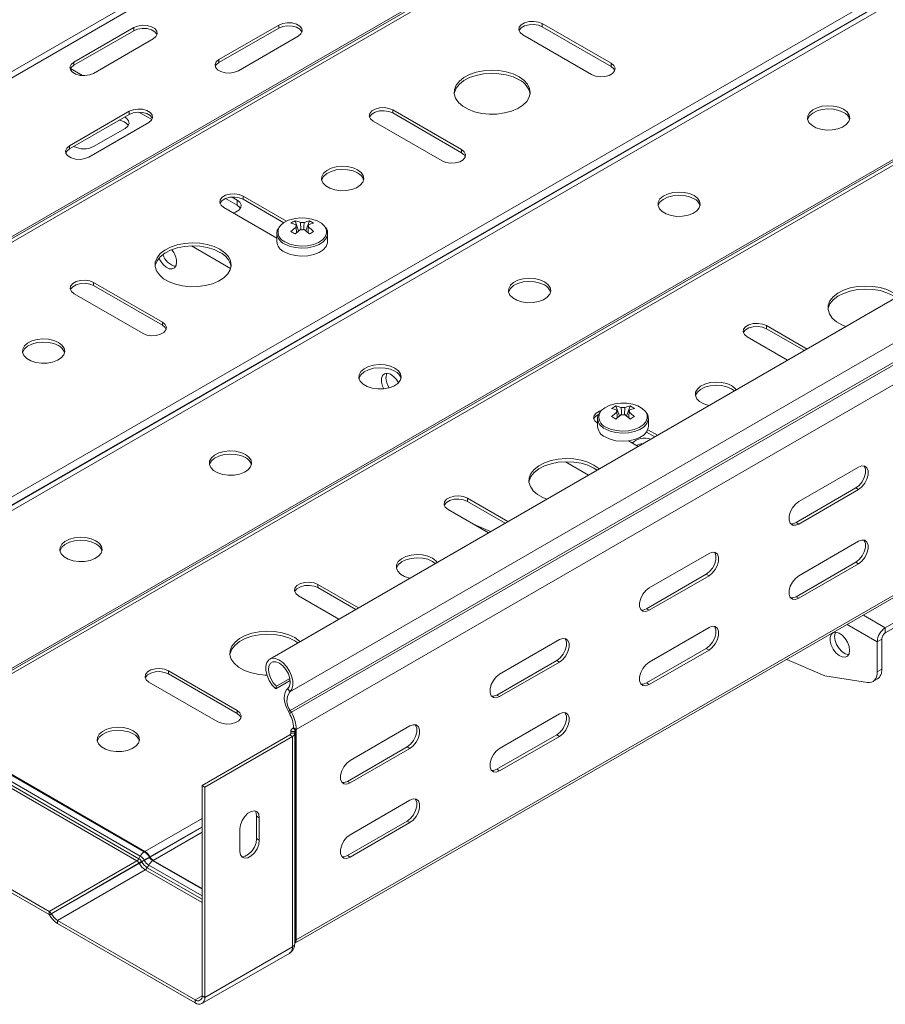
# Model space of a CAD drawing. Header units: millimetres. Extents: x 381 to 1444, y -914 to 659.
# Tile 2 of 9: x 623 to 827, y -771 to -538. Entities that reach past the tile are written whole.
import ezdxf

# ---------------------------------------------------------------- set-up
doc = ezdxf.new("R2010")
doc.units = ezdxf.units.MM

msp = doc.modelspace()

# ---------------------------------------------------------------- linework, layer by layer
at = {"color": 7, "linetype": 'Continuous', "lineweight": 15}
for p, q in [((476.54, -633.51), (807.47, -442.47)), ((477.18, -634.61), (808.1, -443.57)), ((509.71, -653.39), (840.63, -462.35)), ((510.5, -653.44), (841.42, -462.4)), ((510.5, -653.44), (841.38, -462.43)), ((511.7, -653.56), (842.62, -462.52)), ((563.85, -683.67), (894.78, -492.63)), ((565.05, -684.94), (895.98, -493.9)), ((565.09, -685.01), (896.02, -493.97)), ((565.84, -685.8), (896.77, -494.76)), ((1012.67, -498.17), (681.75, -689.21)), ((686.5, -696.95), (1017.42, -505.91)), ((686.62, -701.36), (1017.55, -510.32)), ((686.87, -701.8), (1017.79, -510.76)), ((598.1, -704.42), (929.02, -513.38)), ((598.89, -704.47), (929.81, -513.43)), ((598.89, -704.47), (929.77, -513.45)), ((600.09, -704.59), (931.01, -513.55)), ((688.04, -705.84), (1018.96, -514.8)), ((635.47, -548.02), (649.61, -539.85)), ((649.61, -539.85), (649.61, -540.59)), ((669.76, -547.4), (683.9, -539.24)), ((669.76, -548.14), (683.9, -539.97)), ((683.9, -539.24), (683.9, -539.97)), ((746.19, -538.91), (762.46, -548.3)), ((746.19, -538.91), (746.19, -539.64)), ((746.19, -539.64), (762.46, -549.03)), ((635.47, -548.75), (649.61, -540.59)), ((654.21, -542.51), (640.06, -550.67)), ((688.5, -541.89), (674.36, -550.06)), ((757.86, -550.95), (741.6, -541.56)), ((637.49, -551.21), (634.64, -549.56)), ((635.47, -548.02), (635.47, -548.75)), ((669.76, -547.4), (669.76, -548.14)), ((762.46, -548.3), (762.46, -549.03)), ((634.41, -567.81), (648.55, -559.65)), ((634.41, -568.55), (648.55, -560.38)), ((648.55, -559.65), (648.55, -560.38)), ((710.84, -559.32), (727.1, -568.71)), ((710.84, -559.32), (710.84, -560.05)), ((710.84, -560.05), (727.1, -569.44)), ((653.15, -562.3), (639, -570.47)), ((722.51, -571.36), (706.24, -561.97)), ((640.13, -567.97), (647.55, -563.69)), ((687.67, -756.43), (1018.59, -565.39)), ((688.04, -755.6), (1018.96, -564.56)), ((634.41, -567.81), (634.41, -568.55)), ((727.1, -568.71), (727.1, -569.44)), ((675.48, -579.73), (685.72, -585.64)), ((675.48, -579.73), (675.48, -580.46)), ((674.07, -581.85), (671.31, -580.26)), ((674.07, -580.63), (672.85, -579.92)), ((674.07, -581.85), (674.07, -580.63)), ((675.48, -580.46), (685.08, -586.01)), ((683.45, -589.63), (670.89, -582.38)), ((687.76, -585.56), (688.59, -587.94)), ((688, -586.53), (688.02, -586.84)), ((691.13, -585.56), (690.31, -587.94)), ((683.45, -588.55), (683.45, -590.45)), ((695.45, -590.45), (695.45, -588.55)), ((640.13, -600.14), (656.39, -609.53)), ((640.13, -600.14), (640.13, -600.87)), ((651.8, -612.18), (635.53, -602.79)), ((640.13, -600.87), (656.39, -610.26)), ((656.39, -609.53), (656.39, -610.26)), ((799.23, -610.34), (808.79, -615.87)), ((799.23, -610.34), (799.23, -611.08)), ((799.23, -611.08), (808.16, -616.23)), ((804.2, -618.52), (794.63, -613)), ((790.92, -625.26), (791.63, -625.78)), ((763.6, -629.34), (764.42, -631.72)), ((763.84, -630.31), (763.86, -630.62)), ((766.97, -629.34), (766.15, -631.72)), ((759.29, -633.41), (759.28, -633.41)), ((759.29, -632.33), (759.29, -634.22)), ((771.29, -634.22), (771.29, -632.33)), ((770.85, -635.52), (772.8, -636.64)), ((771.15, -634.96), (773.44, -636.28)), ((768.84, -638.93), (766.55, -637.61)), ((758.39, -644.04), (759.14, -644.53)), ((820.97, -643.79), (806.83, -651.96)), ((820.33, -648.73), (806.19, -656.9)), ((806.83, -657.26), (820.97, -649.1)), ((820.33, -648.73), (820.97, -649.1)), ((728.52, -651.17), (738.08, -656.69)), ((728.52, -651.17), (728.52, -651.9)), ((728.52, -651.9), (737.45, -657.05)), ((733.49, -659.34), (723.92, -653.82)), ((730.06, -657.37), (733.98, -659.06)), ((806.19, -656.9), (806.83, -657.26)), ((820.97, -661.35), (806.83, -669.51)), ((785.62, -664.2), (771.47, -672.37)), ((720.21, -666.09), (720.91, -666.6)), ((820.33, -666.29), (806.19, -674.45)), ((806.83, -674.82), (820.97, -666.65)), ((820.33, -666.29), (820.97, -666.65)), ((784.98, -669.14), (770.84, -677.31)), ((771.47, -677.67), (785.62, -669.51)), ((784.98, -669.14), (785.62, -669.51)), ((693.16, -671.58), (702.73, -677.1)), ((693.16, -671.58), (693.16, -672.31)), ((693.16, -672.31), (702.09, -677.47)), ((827.3, -681.78), (844.69, -671.74)), ((827.3, -683.01), (844.69, -672.96)), ((698.13, -679.75), (688.57, -674.23)), ((806.19, -674.45), (806.83, -674.82)), ((770.84, -677.31), (771.47, -677.67)), ((785.62, -681.76), (771.47, -689.92)), ((827.3, -681.78), (827.3, -683.01)), ((750.26, -684.61), (736.12, -692.78)), ((825.39, -685.09), (826.45, -684.48)), ((826.45, -691.62), (826.45, -684.48)), ((687.68, -684.86), (688.43, -685.35)), ((784.98, -686.7), (770.84, -694.86)), ((784.98, -686.7), (785.62, -687.06)), ((825.39, -692.23), (825.39, -685.09)), ((771.47, -695.23), (785.62, -687.06)), ((804, -689.27), (812.99, -693.14)), ((749.62, -689.55), (735.48, -697.72)), ((736.12, -698.08), (750.26, -689.92)), ((749.62, -689.55), (750.26, -689.92)), ((825.39, -692.23), (826.45, -691.62)), ((657.81, -691.99), (674.07, -701.37)), ((657.81, -691.99), (657.81, -692.72)), ((657.81, -692.72), (674.07, -702.11)), ((683.35, -695.64), (686.52, -693.82)), ((812.99, -693.14), (823.06, -694.73)), ((824.35, -694.52), (825.42, -693.91)), ((669.47, -704.03), (653.21, -694.64)), ((683.19, -696.26), (686.59, -694.3)), ((683.19, -696.26), (683.35, -695.64)), ((686.5, -696.95), (686.01, -696.2)), ((770.84, -694.86), (771.47, -695.23)), ((735.48, -697.72), (736.12, -698.08)), ((674.07, -701.37), (674.07, -702.11)), ((686.62, -701.36), (686.16, -701.6)), ((686.41, -702.04), (686.16, -701.6)), ((686.87, -701.8), (686.41, -702.04)), ((686.87, -701.8), (686.62, -701.36)), ((750.26, -702.17), (736.12, -710.33)), ((599.94, -704.67), (652.1, -734.78)), ((600.09, -704.59), (652.24, -734.7)), ((687.4, -705.48), (687.26, -705.56)), ((687.26, -705.56), (687.89, -705.93)), ((688.04, -705.84), (687.4, -705.48)), ((714.91, -705.02), (700.76, -713.19)), ((598.2, -706.82), (650.35, -736.93)), ((598.67, -706.31), (650.82, -736.42)), ((599, -705.69), (651.16, -735.8)), ((686.5, -707.14), (665.76, -719.11)), ((687.14, -707.5), (666.4, -719.48)), ((686.5, -707.14), (687.14, -707.5)), ((686.73, -706.29), (686.73, -706.92)), ((686.73, -706.34), (687.63, -706.32)), ((686.73, -706.34), (686.76, -706.75)), ((686.76, -706.75), (687.66, -706.72)), ((687.14, -757.26), (687.14, -707.5)), ((687.63, -706.32), (687.66, -706.72)), ((687.67, -756.53), (687.67, -706.77)), ((688.04, -705.84), (687.89, -705.93)), ((687.89, -755.69), (687.89, -705.93)), ((688.04, -755.6), (688.04, -705.84)), ((749.62, -707.11), (735.48, -715.27)), ((736.12, -715.64), (750.26, -707.48)), ((749.62, -707.11), (750.26, -707.48)), ((714.27, -709.96), (700.13, -718.13)), ((714.27, -709.96), (714.91, -710.33)), ((700.76, -718.49), (714.91, -710.33)), ((735.48, -715.27), (736.12, -715.64)), ((577.46, -718.79), (629.61, -748.9)), ((577.46, -719.53), (629.61, -749.64)), ((665.76, -768.87), (665.76, -719.11)), ((665.76, -719.11), (666.4, -719.48)), ((666.4, -769.24), (666.4, -719.48)), ((700.13, -718.13), (700.76, -718.49)), ((714.91, -722.58), (700.76, -730.74)), ((678.67, -726.37), (679.3, -726.74)), ((678.67, -726.37), (678.67, -731.68)), ((679.3, -732.04), (679.3, -726.74)), ((714.27, -727.52), (700.13, -735.68)), ((700.76, -736.05), (714.91, -727.89)), ((714.27, -727.52), (714.91, -727.89)), ((674.71, -729.39), (674.71, -734.7)), ((678.67, -731.68), (679.3, -732.04)), ((651.16, -735.8), (650.82, -736.42)), ((652.24, -734.7), (652.1, -734.78)), ((700.13, -735.68), (700.76, -736.05)), ((650.35, -736.93), (629.61, -748.9)), ((650.85, -737.46), (630.11, -749.43)), ((650.89, -737.53), (630.15, -749.5)), ((650.85, -737.46), (650.89, -737.53)), ((652.06, -736.76), (651.47, -737.1)), ((651.47, -737.1), (651.51, -737.17)), ((652.1, -736.83), (651.51, -737.17)), ((652.06, -736.76), (652.1, -736.83)), ((653.15, -737.93), (652.82, -738.55)), ((653.44, -735.96), (653.3, -736.04)), ((653.3, -736.04), (653.34, -736.11)), ((653.48, -736.03), (653.34, -736.11)), ((653.44, -735.96), (653.48, -736.03)), ((654.23, -736.82), (654.09, -736.91)), ((654.23, -736.82), (665.76, -743.48)), ((652.34, -739.06), (631.6, -751.03)), ((629.61, -748.9), (629.61, -749.64)), ((630.11, -749.43), (629.66, -749.69)), ((629.66, -749.69), (629.7, -749.76)), ((630.15, -749.5), (629.7, -749.76)), ((630.11, -749.43), (630.15, -749.5)), ((631.6, -751.03), (664.13, -769.81)), ((631.6, -751.03), (631.6, -751.77)), ((631.6, -751.77), (664.13, -770.55)), ((688.04, -755.6), (687.89, -755.69)), ((665.73, -770.7), (686.48, -758.73)), ((687.14, -757.26), (666.4, -769.24)), ((664.13, -769.81), (664.13, -770.55)), ((665.76, -768.87), (666.4, -769.24))]:
    msp.add_line(p, q, dxfattribs=at)
at = {"color": 8, "linetype": 'Continuous', "lineweight": 15}
for p, q in [((653.91, -561.6), (650.85, -559.84)), ((634.84, -570.68), (634.04, -570.22)), ((672.51, -596.83), (663.27, -591.5)), ((757.14, -645.69), (751.66, -642.52)), ((827.3, -681.78), (822.13, -678.8)), ((825.39, -685.09), (818.32, -681)), ((686.73, -706.91), (686.73, -706.34)), ((686.76, -706.79), (686.76, -706.75)), ((652.24, -734.7), (665.76, -726.89)), ((653.44, -735.96), (665.76, -728.85)), ((653.48, -736.03), (665.76, -728.94)), ((654.23, -736.82), (665.76, -730.17)), ((653.15, -737.93), (665.76, -745.21)), ((654.09, -736.91), (665.76, -743.64)), ((652.34, -739.06), (665.76, -746.8)), ((652.82, -738.55), (665.76, -746.02)), ((665.76, -768.87), (664.13, -769.81))]:
    msp.add_line(p, q, dxfattribs=at)
at = {"color": 7, "linetype": 'Continuous', "lineweight": 15, "flags": 128}
for points in [[(649.61, -539.85), (650.53, -539.48), (651.62, -539.31), (652.75, -539.37), (653.77, -539.64), (654.57, -540.1), (655.05, -540.69), (655.15, -541.34), (654.85, -541.97), (654.21, -542.51)], [(649.61, -540.59), (650.53, -540.21), (651.62, -540.04), (652.75, -540.1), (653.77, -540.38), (654.57, -540.84), (655.05, -541.43), (655.1, -541.55)], [(683.9, -539.24), (684.83, -538.87), (685.92, -538.7), (687.04, -538.75), (688.07, -539.03), (688.86, -539.49), (689.34, -540.08), (689.44, -540.73), (689.15, -541.36), (688.5, -541.89)], [(683.9, -539.97), (684.83, -539.6), (685.92, -539.43), (687.04, -539.49), (688.07, -539.76), (688.86, -540.22), (689.34, -540.82), (689.39, -540.93)], [(741.6, -541.56), (740.95, -541.03), (740.66, -540.4), (740.76, -539.75), (741.23, -539.16), (742.03, -538.7), (743.06, -538.42), (744.18, -538.37), (745.27, -538.54), (746.19, -538.91)], [(740.71, -540.6), (740.76, -540.49), (741.23, -539.89), (742.03, -539.43), (743.06, -539.16), (744.18, -539.1), (745.27, -539.27), (746.19, -539.64)], [(640.06, -550.67), (639.14, -551.04), (638.05, -551.21), (636.92, -551.15), (635.9, -550.88), (635.1, -550.42), (634.63, -549.83), (634.53, -549.18), (634.82, -548.55), (635.47, -548.02)], [(634.58, -549.71), (634.82, -549.28), (635.47, -548.75)], [(674.36, -550.06), (673.43, -550.43), (672.34, -550.6), (671.22, -550.54), (670.2, -550.27), (669.4, -549.81), (668.92, -549.22), (668.82, -548.57), (669.11, -547.94), (669.76, -547.4)], [(668.87, -549.1), (669.11, -548.67), (669.76, -548.14)], [(762.46, -548.3), (763.11, -548.83), (763.4, -549.46), (763.3, -550.11), (762.82, -550.7), (762.02, -551.16), (761, -551.44), (759.88, -551.49), (758.79, -551.33), (757.86, -550.95)], [(762.46, -549.03), (763.11, -549.57), (763.35, -549.99)], [(725.37, -555.5), (725.42, -555.21), (725.83, -554.19), (726.59, -553.23), (727.67, -552.39), (729.02, -551.68), (730.59, -551.15), (732.32, -550.81), (734.12, -550.68), (735.94, -550.76), (737.69, -551.05), (739.3, -551.53), (740.71, -552.2)], [(740.71, -551.46), (741.87, -552.28), (742.71, -553.21), (743.21, -554.22), (743.35, -555.27), (743.12, -556.31), (742.53, -557.3), (741.6, -558.21), (740.38, -558.99), (738.92, -559.61), (737.26, -560.05), (735.49, -560.29), (733.67, -560.32), (731.87, -560.13), (730.18, -559.74), (728.66, -559.16), (727.38, -558.42), (726.37, -557.54), (725.7, -556.56), (725.38, -555.53), (725.42, -554.48), (725.83, -553.45), (726.59, -552.5), (727.67, -551.65), (729.02, -550.95), (730.59, -550.41), (732.32, -550.07), (734.12, -549.94), (735.94, -550.02), (737.69, -550.31), (739.3, -550.8), (740.71, -551.46)], [(706.24, -561.97), (705.6, -561.44), (705.3, -560.81), (705.4, -560.16), (705.88, -559.57), (706.68, -559.11), (707.7, -558.83), (708.82, -558.78), (709.91, -558.95), (710.84, -559.32)], [(817.44, -559.18), (818.26, -559.8), (818.76, -560.53), (818.9, -561.32), (818.67, -562.09), (818.08, -562.8), (817.19, -563.39), (816.05, -563.82), (814.75, -564.06), (813.39, -564.09), (812.07, -563.9), (810.88, -563.52), (809.92, -562.96), (809.25, -562.28), (808.93, -561.51), (808.97, -560.73), (809.38, -559.98), (810.13, -559.32), (811.16, -558.8), (812.39, -558.47), (813.73, -558.33), (815.08, -558.41), (816.35, -558.7), (817.44, -559.18)], [(647.55, -563.69), (648.2, -563.15), (648.49, -562.52), (648.39, -561.88), (647.92, -561.28), (647.49, -561)], [(648.55, -559.65), (649.47, -559.28), (650.56, -559.11), (651.69, -559.16), (652.71, -559.44), (653.51, -559.9), (653.99, -560.49), (654.08, -561.14), (653.79, -561.77), (653.15, -562.3)], [(648.55, -560.38), (649.47, -560.01), (650.56, -559.84), (651.69, -559.9), (652.71, -560.17), (653.51, -560.64), (653.99, -561.23), (654.03, -561.34)], [(705.35, -561.01), (705.4, -560.9), (705.88, -560.3), (706.68, -559.84), (707.7, -559.57), (708.82, -559.51), (709.91, -559.68), (710.84, -560.05)], [(808.94, -561.59), (808.97, -561.46), (809.38, -560.71), (810.13, -560.06), (811.16, -559.54), (812.39, -559.2), (813.73, -559.07), (815.08, -559.15), (816.35, -559.44), (817.44, -559.91)], [(639, -570.47), (638.08, -570.84), (636.99, -571.01), (635.86, -570.95), (634.84, -570.68), (634.04, -570.22), (633.57, -569.63), (633.47, -568.98), (633.76, -568.35), (634.41, -567.81)], [(633.52, -569.51), (633.76, -569.08), (634.41, -568.55)], [(727.1, -568.71), (727.75, -569.24), (728.04, -569.87), (727.94, -570.52), (727.47, -571.11), (726.67, -571.57), (725.65, -571.85), (724.52, -571.9), (723.43, -571.74), (722.51, -571.36)], [(727.1, -569.44), (727.75, -569.98), (727.99, -570.4)], [(702.53, -573.5), (703.35, -574.13), (703.85, -574.86), (703.99, -575.64), (703.76, -576.42), (703.18, -577.13), (702.28, -577.72), (701.14, -578.15), (699.84, -578.39), (698.48, -578.42), (697.16, -578.23), (695.97, -577.85), (695.01, -577.29), (694.34, -576.6), (694.02, -575.84), (694.07, -575.06), (694.48, -574.31), (695.23, -573.65), (696.25, -573.13), (697.48, -572.79), (698.82, -572.66), (700.18, -572.74), (701.45, -573.03), (702.53, -573.5)], [(694.04, -575.91), (694.07, -575.79), (694.48, -575.04), (695.23, -574.38), (696.25, -573.87), (697.48, -573.53), (698.82, -573.4), (700.18, -573.48), (701.45, -573.76), (702.53, -574.24)], [(670.89, -582.38), (670.24, -581.85), (669.95, -581.22), (670.05, -580.57), (670.52, -579.98), (671.32, -579.52), (672.34, -579.24), (673.47, -579.19), (674.56, -579.36), (675.48, -579.73)], [(782.08, -579.59), (782.9, -580.21), (783.4, -580.94), (783.54, -581.73), (783.31, -582.5), (782.73, -583.21), (781.83, -583.8), (780.69, -584.23), (779.39, -584.47), (778.03, -584.5), (776.71, -584.31), (775.52, -583.93), (774.56, -583.37), (773.89, -582.69), (773.57, -581.92), (773.62, -581.14), (774.03, -580.39), (774.78, -579.73), (775.8, -579.21), (777.03, -578.88), (778.37, -578.74), (779.73, -578.82), (781, -579.11), (782.08, -579.59)], [(773.59, -582), (773.62, -581.87), (774.03, -581.12), (774.78, -580.47), (775.8, -579.95), (777.03, -579.61), (778.37, -579.48), (779.73, -579.56), (781, -579.85), (782.08, -580.32)], [(670, -581.42), (670.05, -581.31), (670.52, -580.72), (671.32, -580.25), (672.34, -579.98), (673.47, -579.92), (674.56, -580.09), (675.48, -580.46)], [(673.11, -583.66), (673.64, -583.49), (674.43, -583.03), (674.91, -582.44), (675.01, -581.79), (674.72, -581.16), (674.07, -580.63)], [(674.84, -582.57), (674.72, -582.39), (674.07, -581.85)], [(694.82, -586.97), (694.75, -586.86), (694.01, -586.14), (692.99, -585.55), (691.74, -585.13), (690.35, -584.9), (688.91, -584.87), (687.49, -585.05), (686.21, -585.43), (685.12, -585.98), (684.31, -586.67), (683.92, -587.24)], [(683.45, -588.55), (683.45, -588.66), (683.46, -588.72)], [(654.66, -596.32), (654.71, -596.03), (655.12, -595.01), (655.88, -594.05), (656.96, -593.21), (658.31, -592.5), (659.88, -591.97), (661.61, -591.63), (663.41, -591.5), (665.23, -591.58), (666.98, -591.87), (668.59, -592.35), (670, -593.02)], [(670, -592.28), (671.15, -593.1), (672, -594.03), (672.5, -595.04), (672.64, -596.09), (672.41, -597.13), (671.82, -598.12), (670.89, -599.03), (669.67, -599.81), (668.21, -600.43), (666.55, -600.87), (664.78, -601.11), (662.96, -601.14), (661.16, -600.95), (659.47, -600.56), (657.95, -599.98), (656.66, -599.24), (655.66, -598.36), (654.99, -597.39), (654.67, -596.35), (654.71, -595.3), (655.12, -594.28), (655.88, -593.32), (656.96, -592.47), (658.31, -591.77), (659.88, -591.23), (661.61, -590.89), (663.41, -590.76), (665.23, -590.84), (666.98, -591.13), (668.59, -591.62), (670, -592.28)], [(685.21, -592.89), (686.4, -593.43), (687.78, -593.77), (689.26, -593.91), (690.76, -593.83), (692.17, -593.53), (693.42, -593.04), (694.41, -592.39), (695.09, -591.62), (695.42, -590.77), (695.45, -590.45)], [(655.57, -594.39), (655.9, -595.02), (656.53, -595.86), (657.26, -596.5), (658.02, -596.87), (658.71, -596.91), (659.27, -596.64), (659.63, -596.08), (659.75, -595.29)], [(635.53, -602.79), (634.89, -602.26), (634.59, -601.63), (634.69, -600.98), (635.17, -600.39), (635.97, -599.93), (636.99, -599.65), (638.11, -599.6), (639.2, -599.77), (640.13, -600.14)], [(634.64, -601.83), (634.69, -601.72), (635.17, -601.13), (635.97, -600.66), (636.99, -600.39), (638.11, -600.33), (639.2, -600.5), (640.13, -600.87)], [(746.72, -600), (747.55, -600.62), (748.05, -601.35), (748.19, -602.14), (747.96, -602.91), (747.37, -603.62), (746.48, -604.21), (745.34, -604.64), (744.04, -604.88), (742.68, -604.91), (741.36, -604.72), (740.17, -604.34), (739.21, -603.78), (738.54, -603.1), (738.22, -602.33), (738.26, -601.55), (738.67, -600.8), (739.42, -600.14), (740.45, -599.62), (741.68, -599.29), (743.02, -599.15), (744.37, -599.23), (745.64, -599.52), (746.72, -600)], [(738.23, -602.41), (738.26, -602.28), (738.67, -601.53), (739.42, -600.88), (740.45, -600.36), (741.68, -600.02), (743.02, -599.89), (744.37, -599.97), (745.64, -600.26), (746.72, -600.73)], [(817.97, -610.57), (817.05, -610.19), (815.76, -609.44), (814.76, -608.57), (814.09, -607.59), (813.76, -606.56), (813.81, -605.5), (814.22, -604.48), (814.98, -603.53), (816.06, -602.68), (817.41, -601.97), (818.98, -601.44), (820.7, -601.1), (822.51, -600.97), (824.33, -601.05), (826.08, -601.34), (827.69, -601.82), (829.1, -602.49), (829.1, -602.49)], [(813.76, -606.53), (813.81, -606.24), (814.22, -605.22), (814.98, -604.26), (816.06, -603.41), (817.41, -602.71), (818.98, -602.17), (820.7, -601.83), (822.51, -601.7), (824.33, -601.78), (826.08, -602.07), (827.69, -602.56), (829.1, -603.22)], [(656.39, -609.53), (657.04, -610.06), (657.33, -610.69), (657.23, -611.34), (656.76, -611.93), (655.96, -612.39), (654.94, -612.67), (653.81, -612.72), (652.72, -612.56), (651.8, -612.18)], [(794.63, -613), (793.98, -612.46), (793.69, -611.84), (793.79, -611.19), (794.27, -610.6), (795.07, -610.13), (796.09, -609.86), (797.21, -609.8), (798.3, -609.97), (799.23, -610.34)], [(656.39, -610.26), (657.04, -610.8), (657.28, -611.22)], [(793.74, -612.04), (793.79, -611.92), (794.27, -611.33), (795.07, -610.87), (796.09, -610.59), (797.21, -610.54), (798.3, -610.71), (799.23, -611.08)], [(631.82, -614.32), (632.64, -614.95), (633.14, -615.68), (633.28, -616.46), (633.05, -617.24), (632.47, -617.95), (631.57, -618.54), (630.43, -618.97), (629.13, -619.21), (627.77, -619.24), (626.45, -619.05), (625.26, -618.67), (624.3, -618.11), (623.63, -617.42), (623.31, -616.66), (623.36, -615.88), (623.77, -615.13), (624.52, -614.47), (625.54, -613.95), (626.77, -613.61), (628.11, -613.48), (629.47, -613.56), (630.74, -613.85), (631.82, -614.32)], [(623.33, -616.73), (623.36, -616.61), (623.77, -615.86), (624.52, -615.2), (625.54, -614.69), (626.77, -614.35), (628.11, -614.22), (629.47, -614.3), (630.74, -614.58), (631.82, -615.06)], [(711.37, -620.41), (712.19, -621.03), (712.69, -621.76), (712.83, -622.55), (712.6, -623.32), (712.02, -624.03), (711.12, -624.62), (709.98, -625.06), (708.68, -625.29), (707.32, -625.32), (706, -625.13), (704.81, -624.75), (703.85, -624.19), (703.18, -623.51), (702.86, -622.74), (702.91, -621.96), (703.32, -621.21), (704.07, -620.55), (705.09, -620.03), (706.32, -619.7), (707.66, -619.56), (709.02, -619.64), (710.28, -619.93), (711.37, -620.41)], [(702.87, -622.82), (702.91, -622.69), (703.32, -621.94), (704.07, -621.29), (705.09, -620.77), (706.32, -620.43), (707.66, -620.3), (709.02, -620.38), (710.28, -620.67), (711.37, -621.14)], [(712.22, -623.84), (711.74, -623.09), (711.05, -622.34), (710.3, -621.83), (709.56, -621.62), (708.93, -621.73), (708.46, -622.15), (708.22, -622.84), (708.22, -623.71), (708.46, -624.68), (708.73, -625.29)], [(709.48, -621.62), (709.37, -621.85), (709.25, -622.64)], [(785.59, -629.26), (785.55, -629.26), (784.36, -628.87), (783.4, -628.32), (782.73, -627.63), (782.41, -626.87), (782.46, -626.08), (782.87, -625.33), (783.62, -624.67), (784.64, -624.16), (785.87, -623.82), (787.21, -623.69), (788.57, -623.77), (789.83, -624.06), (790.92, -624.53), (790.92, -624.53)], [(782.42, -626.94), (782.46, -626.82), (782.87, -626.07), (783.62, -625.41), (784.64, -624.89), (785.87, -624.55), (787.21, -624.42), (788.57, -624.5), (789.83, -624.79), (790.92, -625.26)], [(790.92, -624.53), (791.74, -625.16), (792.05, -625.53)], [(770.66, -630.75), (770.58, -630.64), (769.85, -629.92), (768.82, -629.33), (767.58, -628.91), (766.19, -628.68), (764.74, -628.65), (763.33, -628.83), (762.04, -629.21), (760.96, -629.76), (760.14, -630.45), (759.75, -631.02)], [(759.28, -633.41), (758.63, -632.87), (758.34, -632.25), (758.43, -631.6), (758.91, -631.01), (759.71, -630.54), (760.21, -630.38)], [(759.29, -632.33), (759.29, -632.44), (759.29, -632.5)], [(761.04, -636.67), (762.23, -637.21), (763.61, -637.55), (765.1, -637.69), (766.6, -637.61), (768.01, -637.31), (769.25, -636.82), (770.25, -636.17), (770.93, -635.4), (771.26, -634.55), (771.29, -634.22)], [(676.01, -640.82), (676.84, -641.44), (677.34, -642.18), (677.48, -642.96), (677.24, -643.73), (676.66, -644.44), (675.76, -645.03), (674.63, -645.47), (673.33, -645.7), (671.97, -645.73), (670.64, -645.54), (669.46, -645.16), (668.49, -644.6), (667.83, -643.92), (667.5, -643.15), (667.55, -642.37), (667.96, -641.62), (668.71, -640.96), (669.74, -640.44), (670.97, -640.11), (672.31, -639.97), (673.66, -640.05), (674.93, -640.34), (676.01, -640.82)], [(667.52, -643.23), (667.55, -643.1), (667.96, -642.35), (668.71, -641.7), (669.74, -641.18), (670.97, -640.84), (672.31, -640.71), (673.66, -640.79), (674.93, -641.08), (676.01, -641.55)], [(747.26, -651.39), (746.34, -651.01), (745.05, -650.26), (744.05, -649.39), (743.38, -648.41), (743.05, -647.38), (743.1, -646.32), (743.51, -645.3), (744.27, -644.35), (745.35, -643.5), (746.7, -642.79), (748.27, -642.26), (749.99, -641.92), (751.8, -641.79), (753.62, -641.87), (755.37, -642.16), (756.98, -642.64), (758.39, -643.31), (758.39, -643.31)], [(743.05, -647.35), (743.1, -647.06), (743.51, -646.04), (744.27, -645.08), (745.35, -644.23), (746.7, -643.53), (748.27, -643), (749.99, -642.66), (751.8, -642.52), (753.62, -642.6), (755.37, -642.89), (756.98, -643.38), (758.39, -644.04)], [(758.39, -643.31), (759.54, -644.12), (759.66, -644.23)], [(822.25, -643.5), (822.32, -643.6), (822.6, -644.31), (822.6, -645.23), (822.32, -646.26), (821.81, -647.26), (821.12, -648.12), (820.33, -648.73)], [(820.97, -649.1), (821.76, -648.49), (822.45, -647.63), (822.96, -646.62), (823.23, -645.6), (823.23, -644.68), (822.96, -643.97), (822.45, -643.56), (821.76, -643.5), (820.97, -643.79)], [(723.92, -653.82), (723.27, -653.28), (722.98, -652.66), (723.08, -652.01), (723.56, -651.42), (724.35, -650.96), (725.38, -650.68), (726.5, -650.62), (727.59, -650.79), (728.52, -651.17)], [(723.03, -652.86), (723.08, -652.74), (723.56, -652.15), (724.35, -651.69), (725.38, -651.41), (726.5, -651.36), (727.59, -651.53), (728.52, -651.9)], [(806.83, -651.96), (806.04, -652.57), (805.35, -653.43), (804.84, -654.43), (804.57, -655.46), (804.57, -656.38), (804.84, -657.09), (805.35, -657.5), (806.04, -657.56), (806.83, -657.26)], [(806.19, -656.9), (805.41, -657.19), (804.92, -657.19)], [(640.66, -661.23), (641.48, -661.85), (641.98, -662.59), (642.12, -663.37), (641.89, -664.14), (641.3, -664.85), (640.41, -665.44), (639.27, -665.88), (637.97, -666.11), (636.61, -666.14), (635.29, -665.95), (634.1, -665.57), (633.14, -665.01), (632.47, -664.33), (632.15, -663.56), (632.2, -662.78), (632.61, -662.03), (633.35, -661.37), (634.38, -660.86), (635.61, -660.52), (636.95, -660.38), (638.31, -660.46), (639.57, -660.75), (640.66, -661.23)], [(632.16, -663.64), (632.2, -663.51), (632.61, -662.76), (633.35, -662.11), (634.38, -661.59), (635.61, -661.25), (636.95, -661.12), (638.31, -661.2), (639.57, -661.49), (640.66, -661.96)], [(822.25, -661.06), (822.32, -661.16), (822.6, -661.87), (822.6, -662.79), (822.32, -663.81), (821.81, -664.81), (821.12, -665.67), (820.33, -666.29)], [(820.97, -666.65), (821.76, -666.04), (822.45, -665.18), (822.96, -664.18), (823.23, -663.16), (823.23, -662.23), (822.96, -661.53), (822.45, -661.12), (821.76, -661.05), (820.97, -661.35)], [(714.88, -670.08), (714.84, -670.08), (713.65, -669.69), (712.69, -669.14), (712.02, -668.45), (711.7, -667.69), (711.75, -666.9), (712.16, -666.15), (712.9, -665.49), (713.93, -664.98), (715.16, -664.64), (716.5, -664.51), (717.86, -664.59), (719.12, -664.88), (720.21, -665.35), (720.21, -665.35)], [(711.71, -667.76), (711.75, -667.64), (712.16, -666.89), (712.9, -666.23), (713.93, -665.71), (715.16, -665.38), (716.5, -665.24), (717.86, -665.32), (719.12, -665.61), (720.21, -666.09)], [(720.21, -665.35), (721.03, -665.98), (721.34, -666.35)], [(786.89, -663.91), (786.97, -664.01), (787.24, -664.72), (787.24, -665.64), (786.97, -666.67), (786.46, -667.67), (785.77, -668.53), (784.98, -669.14)], [(785.62, -669.51), (786.4, -668.9), (787.09, -668.04), (787.61, -667.03), (787.88, -666.01), (787.88, -665.09), (787.61, -664.38), (787.09, -663.97), (786.4, -663.91), (785.62, -664.2)], [(806.83, -669.51), (806.04, -670.13), (805.35, -670.98), (804.84, -671.99), (804.57, -673.01), (804.57, -673.93), (804.84, -674.64), (805.35, -675.05), (806.04, -675.11), (806.83, -674.82)], [(688.57, -674.23), (687.92, -673.7), (687.63, -673.07), (687.72, -672.42), (688.2, -671.83), (689, -671.37), (690.02, -671.09), (691.15, -671.03), (692.24, -671.2), (693.16, -671.58)], [(687.68, -673.27), (687.72, -673.15), (688.2, -672.56), (689, -672.1), (690.02, -671.82), (691.15, -671.77), (692.24, -671.94), (693.16, -672.31)], [(771.47, -672.37), (770.69, -672.98), (770, -673.84), (769.48, -674.84), (769.21, -675.87), (769.21, -676.79), (769.48, -677.5), (770, -677.91), (770.69, -677.97), (771.47, -677.67)], [(806.19, -674.45), (805.41, -674.75), (804.92, -674.74)], [(770.84, -677.31), (770.05, -677.6), (769.56, -677.6)], [(786.89, -681.47), (786.97, -681.57), (787.24, -682.28), (787.24, -683.2), (786.97, -684.22), (786.46, -685.22), (785.77, -686.08), (784.98, -686.7)], [(785.62, -687.06), (786.4, -686.45), (787.09, -685.59), (787.61, -684.59), (787.88, -683.57), (787.88, -682.64), (787.61, -681.94), (787.09, -681.53), (786.4, -681.46), (785.62, -681.76)], [(681.09, -693), (680.63, -692.98), (678.84, -692.8), (677.15, -692.41), (675.63, -691.83), (674.34, -691.09), (673.34, -690.21), (672.66, -689.23), (672.34, -688.2), (672.39, -687.15), (672.8, -686.12), (673.56, -685.17), (674.64, -684.32), (675.99, -683.61), (677.56, -683.08), (679.28, -682.74), (681.09, -682.61), (682.91, -682.69), (684.66, -682.98), (686.27, -683.46), (687.68, -684.13), (687.68, -684.13)], [(672.34, -688.17), (672.39, -687.88), (672.8, -686.86), (673.56, -685.9), (674.64, -685.05), (675.99, -684.35), (677.56, -683.82), (679.28, -683.48), (681.09, -683.34), (682.91, -683.42), (684.66, -683.71), (686.27, -684.2), (687.68, -684.86)], [(687.68, -684.13), (688.83, -684.94), (688.95, -685.05)], [(751.54, -684.32), (751.61, -684.42), (751.89, -685.13), (751.89, -686.05), (751.61, -687.08), (751.1, -688.08), (750.41, -688.94), (749.62, -689.55)], [(750.26, -689.92), (751.05, -689.31), (751.74, -688.45), (752.25, -687.44), (752.52, -686.42), (752.52, -685.5), (752.25, -684.79), (751.74, -684.38), (751.05, -684.32), (750.26, -684.61)], [(818.85, -687.14), (818.73, -686.21), (818.37, -685.23), (817.81, -684.32), (817.12, -683.57), (816.36, -683.06), (815.63, -682.85), (815, -682.96), (814.53, -683.38), (814.28, -684.07), (814.28, -684.94), (814.53, -685.91), (815, -686.87), (815.63, -687.71), (816.36, -688.35), (817.12, -688.71), (817.81, -688.76), (818.37, -688.49), (818.73, -687.93), (818.85, -687.14)], [(815.55, -682.85), (815.44, -683.08), (815.31, -683.87)], [(815.31, -683.87), (815.44, -684.81), (815.8, -685.78), (816.36, -686.7), (817.05, -687.45), (817.8, -687.95), (818.54, -688.16), (818.62, -688.17)], [(686.5, -696.95), (686.98, -696.33), (687.22, -695.44), (687.2, -694.37), (686.92, -693.2), (686.41, -692.03), (685.7, -690.95), (684.86, -690.05), (683.95, -689.39), (683.05, -689.05), (682.22, -689.03), (681.54, -689.35), (681.07, -689.98), (680.83, -690.86), (680.85, -691.93), (681.13, -693.1), (681.64, -694.27), (682.35, -695.35), (683.19, -696.26)], [(653.21, -694.64), (652.56, -694.11), (652.27, -693.48), (652.37, -692.83), (652.85, -692.24), (653.64, -691.78), (654.67, -691.5), (655.79, -691.44), (656.88, -691.61), (657.81, -691.99)], [(686.01, -696.2), (686.43, -695.62), (686.6, -694.79), (686.51, -693.78), (686.16, -692.72), (685.6, -691.7), (684.87, -690.82), (684.06, -690.19), (683.24, -689.86), (682.5, -689.86), (681.92, -690.21), (681.56, -690.85), (681.44, -691.73), (681.59, -692.75), (681.99, -693.82), (682.6, -694.82), (683.35, -695.64)], [(771.47, -689.92), (770.69, -690.54), (770, -691.4), (769.48, -692.4), (769.21, -693.42), (769.21, -694.34), (769.48, -695.05), (770, -695.46), (770.69, -695.52), (771.47, -695.23)], [(652.32, -693.68), (652.37, -693.56), (652.85, -692.97), (653.64, -692.51), (654.67, -692.24), (655.79, -692.18), (656.88, -692.35), (657.81, -692.72)], [(736.12, -692.78), (735.33, -693.39), (734.64, -694.25), (734.13, -695.25), (733.86, -696.28), (733.86, -697.2), (734.13, -697.91), (734.64, -698.32), (735.33, -698.38), (736.12, -698.08)], [(823.06, -694.73), (823.56, -694.75), (824.01, -694.67), (824.41, -694.49), (824.75, -694.21), (825.03, -693.83), (825.23, -693.37), (825.35, -692.83), (825.39, -692.23)], [(686.16, -701.6), (685.77, -700.81), (685.48, -699.99), (685.29, -699.19), (685.21, -698.43), (685.25, -697.73), (685.4, -697.11), (685.65, -696.59), (686.01, -696.2)], [(770.84, -694.86), (770.05, -695.16), (769.56, -695.15)], [(735.48, -697.72), (734.7, -698.01), (734.21, -698.01)], [(674.07, -701.37), (674.72, -701.91), (675.01, -702.54), (674.91, -703.19), (674.43, -703.78), (673.64, -704.24), (672.61, -704.51), (671.49, -704.57), (670.4, -704.4), (669.47, -704.03)], [(674.07, -702.11), (674.72, -702.64), (674.96, -703.07)], [(751.54, -701.88), (751.61, -701.98), (751.89, -702.69), (751.89, -703.61), (751.61, -704.63), (751.1, -705.63), (750.41, -706.49), (749.62, -707.11)], [(750.26, -707.48), (751.05, -706.86), (751.74, -706), (752.25, -705), (752.52, -703.98), (752.52, -703.05), (752.25, -702.35), (751.74, -701.94), (751.05, -701.87), (750.26, -702.17)], [(649.5, -706.17), (650.32, -706.8), (650.82, -707.53), (650.96, -708.31), (650.73, -709.09), (650.14, -709.79), (649.25, -710.39), (648.11, -710.82), (646.81, -711.06), (645.45, -711.08), (644.13, -710.9), (642.94, -710.51), (641.98, -709.96), (641.31, -709.27), (640.99, -708.51), (641.03, -707.72), (641.45, -706.97), (642.19, -706.31), (643.22, -705.8), (644.45, -705.46), (645.79, -705.33), (647.15, -705.41), (648.41, -705.7), (649.5, -706.17)], [(716.18, -704.73), (716.26, -704.83), (716.53, -705.54), (716.53, -706.46), (716.26, -707.49), (715.75, -708.49), (715.05, -709.35), (714.27, -709.96)], [(714.91, -710.33), (715.69, -709.72), (716.38, -708.86), (716.9, -707.85), (717.17, -706.83), (717.17, -705.91), (716.9, -705.2), (716.38, -704.79), (715.69, -704.73), (714.91, -705.02)], [(641, -708.58), (641.03, -708.46), (641.45, -707.71), (642.19, -707.05), (643.22, -706.53), (644.45, -706.2), (645.79, -706.06), (647.15, -706.14), (648.41, -706.43), (649.5, -706.91)], [(736.12, -710.33), (735.33, -710.95), (734.64, -711.81), (734.13, -712.81), (733.86, -713.83), (733.86, -714.75), (734.13, -715.46), (734.64, -715.87), (735.33, -715.93), (736.12, -715.64)], [(700.76, -713.19), (699.98, -713.8), (699.29, -714.66), (698.77, -715.66), (698.5, -716.69), (698.5, -717.61), (698.77, -718.32), (699.29, -718.73), (699.98, -718.79), (700.76, -718.49)], [(735.48, -715.27), (734.7, -715.57), (734.21, -715.56)], [(700.13, -718.13), (699.34, -718.42), (698.85, -718.42)], [(716.18, -722.29), (716.26, -722.39), (716.53, -723.1), (716.53, -724.02), (716.26, -725.04), (715.75, -726.04), (715.05, -726.9), (714.27, -727.52)], [(714.91, -727.89), (715.69, -727.27), (716.38, -726.41), (716.9, -725.41), (717.17, -724.39), (717.17, -723.46), (716.9, -722.76), (716.38, -722.35), (715.69, -722.28), (714.91, -722.58)], [(679.3, -726.74), (679.16, -725.91), (678.76, -725.34), (678.15, -725.1), (677.4, -725.22), (676.61, -725.68), (675.86, -726.43), (675.24, -727.37), (674.84, -728.4), (674.71, -729.39)], [(678.28, -725.12), (678.53, -725.54), (678.67, -726.37)], [(700.76, -730.74), (699.98, -731.36), (699.29, -732.22), (698.77, -733.22), (698.5, -734.24), (698.5, -735.16), (698.77, -735.87), (699.29, -736.28), (699.98, -736.34), (700.76, -736.05)], [(674.71, -734.7), (674.84, -735.52), (675.24, -736.09), (675.86, -736.33), (676.61, -736.21), (677.4, -735.75), (678.15, -735), (678.76, -734.06), (679.16, -733.03), (679.3, -732.04)], [(678.67, -731.68), (678.53, -732.66), (678.13, -733.69), (677.52, -734.64), (676.77, -735.38), (675.97, -735.85), (675.22, -735.96), (675.09, -735.95)], [(700.13, -735.68), (699.34, -735.98), (698.85, -735.97)], [(651.47, -737.1), (651.39, -737.15), (651.31, -737.19), (651.23, -737.24), (651.15, -737.28), (651.07, -737.33), (651, -737.37), (650.92, -737.42), (650.85, -737.46)], [(651.51, -737.17), (651.43, -737.22), (651.35, -737.26), (651.27, -737.31), (651.19, -737.36), (651.11, -737.4), (651.04, -737.44), (650.96, -737.49), (650.89, -737.53)], [(653.3, -736.04), (653.16, -736.12), (653.02, -736.21), (652.86, -736.29), (652.71, -736.39), (652.55, -736.48), (652.39, -736.57), (652.22, -736.66), (652.06, -736.76)], [(653.34, -736.11), (653.2, -736.19), (653.06, -736.28), (652.91, -736.37), (652.75, -736.46), (652.59, -736.55), (652.43, -736.64), (652.26, -736.74), (652.1, -736.83)]]:
    msp.add_lwpolyline(points, dxfattribs=at)
at = {"color": 8, "linetype": 'Continuous', "lineweight": 15, "flags": 128}
for points in [[(685.21, -591), (686.4, -591.53), (687.78, -591.87), (689.26, -592.01), (690.76, -591.93), (692.17, -591.63), (693.42, -591.14), (694.41, -590.49), (695.09, -589.72), (695.42, -588.87), (695.45, -588.53)], [(685.37, -590.54), (686.51, -591.05), (687.84, -591.39), (689.27, -591.52), (690.71, -591.44), (692.07, -591.16), (693.27, -590.69), (694.22, -590.06), (694.88, -589.31), (695.2, -588.5), (695.15, -587.67), (694.82, -586.97)], [(761.21, -634.32), (762.35, -634.83), (763.68, -635.17), (765.11, -635.3), (766.55, -635.22), (767.91, -634.93), (769.1, -634.47), (770.06, -633.84), (770.72, -633.09), (771.03, -632.28), (770.99, -631.44), (770.66, -630.75)], [(761.04, -634.78), (762.23, -635.31), (763.61, -635.65), (765.1, -635.79), (766.6, -635.71), (768.01, -635.41), (769.25, -634.92), (770.25, -634.27), (770.93, -633.5), (771.26, -632.65), (771.29, -632.31)]]:
    msp.add_lwpolyline(points, dxfattribs=at)
at = {"color": 7, "linetype": 'Continuous', "lineweight": 15}
for centre, radius, start, end in [((738.77, -556.42), 4.65, 11.3882, 65.2603), ((816.31, -562.31), 2.65, 15.8575, 64.9213), ((645.89, -564.84), 3.07, 37.4011, 85.4863), ((637.83, -563.64), 4.91, 241.1812, 297.8876), ((701.41, -576.64), 2.65, 15.8585, 64.9203), ((780.96, -582.72), 2.65, 15.8585, 64.9203), ((690.73, -591.85), 6.96, 115.2173, 124.7774), ((685.45, -592.51), 6.51, 66.8804, 78.3426), ((686.45, -591.93), 6.51, 66.8804, 78.3426), ((688.47, -586.78), 0.53, 151.0947, 208.903), ((689.45, -588.49), 2.58, 80.0888, 99.912), ((692.45, -591.94), 6.51, 101.658, 113.119), ((693.45, -592.51), 6.51, 101.658, 113.119), ((690.43, -586.78), 0.53, 331.0947, 28.903), ((688.17, -591.85), 6.96, 55.2245, 64.7808), ((695.48, -597.19), 12.61, 126.3921, 133.7634), ((676.91, -606.31), 20.72, 58.3995, 61.6058), ((696.49, -597.77), 12.61, 126.3921, 133.7634), ((689.45, -585.08), 2.58, 260.0888, 279.912), ((682.41, -597.77), 12.61, 46.2364, 53.6081), ((683.41, -597.19), 12.61, 46.2364, 53.6081), ((702, -606.33), 20.74, 118.396, 121.5986), ((686.33, -590.23), 2.89, 184.207, 247.1132), ((660.28, -592.5), 3.89, 195.0916, 258.781), ((654.69, -595.55), 5.06, 2.938, 38.9051), ((668.06, -597.24), 4.65, 11.3875, 65.2606), ((745.6, -603.13), 2.65, 15.8585, 64.9203), ((630.7, -617.46), 2.65, 15.8583, 64.9211), ((710.25, -623.54), 2.65, 15.8566, 64.9215), ((714.09, -622.44), 4.85, 182.3887, 212.5423), ((766.57, -635.63), 6.96, 115.2173, 124.7774), ((761.28, -636.29), 6.51, 66.8807, 78.3423), ((771.32, -640.97), 12.61, 126.3921, 133.7634), ((762.29, -635.71), 6.51, 66.8807, 78.3423), ((764.3, -630.56), 0.53, 151.0975, 208.9013), ((765.29, -632.27), 2.58, 80.0894, 99.911), ((768.29, -635.72), 6.51, 101.658, 113.119), ((769.29, -636.29), 6.51, 101.658, 113.119), ((766.27, -630.56), 0.53, 331.0975, 28.9013), ((759.25, -640.97), 12.61, 46.2364, 53.6081), ((764.01, -635.63), 6.96, 55.2245, 64.7808), ((760.17, -633.18), 1.93, 111.4057, 157.608), ((752.74, -650.09), 20.72, 58.3995, 61.6058), ((772.33, -641.55), 12.61, 126.3921, 133.7634), ((765.29, -628.86), 2.58, 260.0894, 279.911), ((758.25, -641.55), 12.61, 46.2364, 53.6081), ((777.84, -650.11), 20.74, 118.396, 121.5986), ((762.17, -634.01), 2.89, 184.2086, 247.1118), ((770.41, -641.35), 4.38, 71.1513, 132.5712), ((770.28, -642.92), 4.67, 93.5093, 114.1197), ((674.89, -643.95), 2.65, 15.8583, 64.9211), ((639.54, -664.36), 2.65, 15.8587, 64.9194), ((829.54, -685.28), 4.15, 122.6053, 177.3947), ((828.29, -684.56), 1.84, 122.6053, 177.3949), ((824, -691.89), 2.47, 305.0183, 6.2939), ((689.55, -699.07), 3.72, 145.2364, 218.0457), ((680.1, -705.72), 7.3, 1.8773, 30.2829), ((679.45, -706.13), 8.59, 1.8773, 30.2829), ((687.61, -706.36), 0.879, 113.6942, 178.6305), ((648.38, -709.3), 2.65, 15.8583, 64.921), ((686.33, -706.74), 0.439, 293.699, 358.6257), ((686.79, -706.7), 0.879, 293.6973, 358.6273), ((688.07, -706.33), 0.439, 113.6957, 178.6289), ((653.5, -737.01), 2.63, 122.0952, 152.7123), ((649.77, -738.02), 2.61, 28.8556, 58.0453), ((650.27, -737.71), 3.46, 28.8556, 58.0453), ((650.41, -737.63), 3.46, 28.8556, 58.0453), ((649.65, -735.81), 1.32, 302.0973, 332.7102), ((649.59, -738.15), 1.44, 28.8554, 58.0455), ((649.84, -738), 1.87, 28.8556, 58.0453), ((654.56, -735.51), 4.18, 208.8557, 238.0453), ((654.81, -735.36), 3.76, 208.8556, 238.0454), ((654.74, -735.37), 3.01, 208.8556, 238.0454), ((655.49, -739.14), 2.63, 122.0952, 152.7123), ((655.24, -735.07), 2.16, 208.8556, 238.0453), ((655.38, -734.99), 2.16, 208.8556, 238.0453), ((651.65, -737.94), 1.32, 302.0973, 332.7102), ((628.85, -750.13), 1.44, 28.8554, 58.0455), ((629.54, -749.76), 0.144, 28.8562, 58.0445), ((634.51, -747.11), 5.48, 208.8556, 238.0453), ((633.82, -747.48), 4.18, 208.8557, 238.0453), ((687.15, -755.7), 0.887, 305.0108, 6.3014), ((664.77, -769.03), 1, 230.7967, 9.214), ((665.02, -769.46), 1.4, 230.7967, 9.214)]:
    msp.add_arc(centre, radius, start, end, dxfattribs=at)
at = {"color": 8, "linetype": 'Continuous', "lineweight": 15}
for centre, radius, start, end in [((686.51, -588.18), 3.11, 190.0915, 245.0878), ((686.25, -588.18), 2.52, 157.8681, 249.5267), ((762.09, -631.96), 2.52, 157.8675, 249.5272), ((762.35, -631.96), 3.11, 190.0914, 245.088), ((686.77, -756.45), 0.896, 294.0478, 354.6331), ((688.15, -756.18), 0.555, 117.6222, 150.9859), ((686.91, -755.76), 0.987, 320.0385, 4.267), ((685.57, -757.44), 1.58, 305.0164, 6.2958)]:
    msp.add_arc(centre, radius, start, end, dxfattribs=at)
at = {"color": 7, "linetype": 'Continuous', "lineweight": 15}
for points, knots in [([(689.12, -587.64), (689.09, -587.18), (689.05, -586.62), (689.01, -586.05), (689.01, -585.95)], [0, 0, 0, 0, 0.810742, 1, 1, 1, 1]), ([(689.89, -585.95), (689.89, -586.05), (689.85, -586.62), (689.81, -587.18), (689.78, -587.63)], [0, 0, 0, 0, 0.190185, 1, 1, 1, 1]), ([(690.86, -587.04), (690.87, -586.98), (690.88, -586.81), (690.89, -586.63), (690.9, -586.53)], [0, 0, 0, 0, 0.380051, 1, 1, 1, 1]), ([(683.76, -587.41), (683.73, -587.46), (683.51, -587.78), (683.4, -588.26), (683.48, -588.66), (683.49, -588.75)], [0, 0, 0, 0, 0.129928, 0.787664, 1, 1, 1, 1]), ([(688.1, -588.38), (688.07, -588.03), (688.04, -587.59), (688.01, -587.14), (688, -587.04)], [0, 0, 0, 0, 0.779786, 1, 1, 1, 1]), ([(690.9, -587.04), (690.89, -587.14), (690.86, -587.59), (690.83, -588.03), (690.8, -588.38)], [0, 0, 0, 0, 0.220213, 1, 1, 1, 1]), ([(695.41, -588.52), (695.42, -588.39), (695.44, -587.98), (695.27, -587.49), (695.01, -587.18), (694.96, -587.11)], [0, 0, 0, 0, 0.255215, 0.837093, 1, 1, 1, 1]), ([(763.94, -632.16), (763.91, -631.81), (763.88, -631.37), (763.85, -630.92), (763.84, -630.82)], [0, 0, 0, 0, 0.779786, 1, 1, 1, 1]), ([(764.96, -631.42), (764.93, -630.96), (764.89, -630.4), (764.85, -629.83), (764.84, -629.73)], [0, 0, 0, 0, 0.810742, 1, 1, 1, 1]), ([(765.73, -629.73), (765.72, -629.83), (765.69, -630.4), (765.65, -630.96), (765.62, -631.41)], [0, 0, 0, 0, 0.190185, 1, 1, 1, 1]), ([(766.73, -630.82), (766.73, -630.92), (766.7, -631.37), (766.66, -631.81), (766.64, -632.16)], [0, 0, 0, 0, 0.220213, 1, 1, 1, 1]), ([(766.7, -630.82), (766.7, -630.76), (766.72, -630.59), (766.73, -630.41), (766.73, -630.31)], [0, 0, 0, 0, 0.380051, 1, 1, 1, 1]), ([(771.25, -632.3), (771.25, -632.17), (771.28, -631.76), (771.1, -631.27), (770.85, -630.96), (770.8, -630.89)], [0, 0, 0, 0, 0.255215, 0.837093, 1, 1, 1, 1]), ([(759.6, -631.19), (759.56, -631.24), (759.34, -631.56), (759.24, -632.04), (759.31, -632.44), (759.33, -632.53)], [0, 0, 0, 0, 0.129929, 0.787664, 1, 1, 1, 1]), ([(686.45, -758.7), (686.62, -758.61), (687.02, -758.38), (687.42, -757.77), (687.64, -757.12), (687.66, -756.7), (687.67, -756.53)], [0, 0, 0, 0, 0.221581, 0.521168, 0.80733, 1, 1, 1, 1])]:
    msp.add_open_spline(points, degree=3, knots=knots, dxfattribs=at)

doc.saveas('drawing.dxf')
